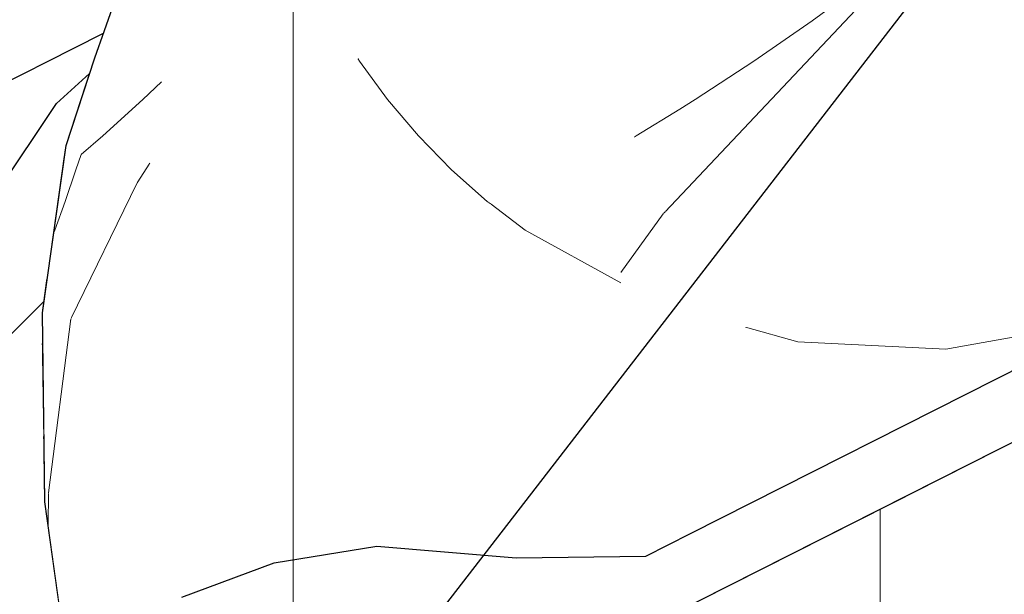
# Model space of a CAD drawing. Header units: millimetres. Extents: x -25478 to 4005, y -8416 to 11348.
# Tile 254 of 256: x -10981 to -10887, y 7406 to 7461. Entities that reach past the tile are written whole.
import ezdxf

# ---------------------------------------------------------------- set-up
doc = ezdxf.new("R2010")
doc.units = ezdxf.units.MM
doc.header["$MEASUREMENT"] = 0
doc.linetypes.add('Wipeout_Contour', pattern=[1000, 0, -1000])
for name, color, linetype in [('POHLED ZÁPADNÍ_1_Konstrukce - nosné', 7, 'Continuous'), ('POHLED ZÁPADNÍ_1_Nové_Anotace - SP', 7, 'Continuous'), ('POHLED ZÁPADNÍ_1_Nové_Konstrukce - krov', 7, 'Continuous'), ('POHLED ZÁPADNÍ_1_Nové_Výplně - Povrchové', 7, 'Continuous'), ('POHLED ZÁPADNÍ_1_Nové_Výplně – Řezové', 7, 'Continuous'), ('POHLED ZÁPADNÍ_1_Výplně - Povrchové', 7, 'Continuous')]:
    doc.layers.add(name, color=color, linetype=linetype)

# ---------------------------------------------------------------- blocks, each defined once
blk = doc.blocks.new('*X2113', base_point=(-25690.449, -8330.812))
at = {"layer": 'POHLED ZÁPADNÍ_1_Nové_Výplně - Povrchové', "color": 21, "linetype": 'Continuous', "lineweight": 20, "true_color": 0xffaaaa}
blk.add_line((-10955.077, 7402.334), (-10955.077, 7409.054), dxfattribs=at)
blk = doc.blocks.new('*X2115', base_point=(-25690.449, -8330.812))
at = {"layer": 'POHLED ZÁPADNÍ_1_Nové_Výplně - Povrchové', "color": 21, "linetype": 'Continuous', "lineweight": 20, "true_color": 0xffaaaa}
for p, q in [((-10892.602, 7429.216), (-10878.626, 7431.711)), ((-10911.791, 7431.338), (-10906.781, 7429.92)), ((-10906.781, 7429.92), (-10892.602, 7429.216))]:
    blk.add_line(p, q, dxfattribs=at)
blk = doc.blocks.new('*X2118', base_point=(-25690.449, -8330.812))
at = {"layer": 'POHLED ZÁPADNÍ_1_Nové_Výplně - Povrchové', "color": 21, "linetype": 'Continuous', "lineweight": 20, "true_color": 0xffaaaa}
for p, q in [((-10897.901, 7465.297), (-10919.482, 7442.373)), ((-10901.841, 7463.301), (-10905.416, 7460.68)), ((-10905.416, 7460.68), (-10910.989, 7456.814)), ((-10910.989, 7456.814), (-10916.609, 7453.132)), ((-10916.609, 7453.132), (-10918.085, 7452.221))]:
    blk.add_line(p, q, dxfattribs=at)
blk = doc.blocks.new('*X2138', base_point=(-25690.449, -8330.812))
at = {"layer": 'POHLED ZÁPADNÍ_1_Nové_Výplně - Povrchové', "color": 21, "linetype": 'Continuous', "lineweight": 20, "true_color": 0xffaaaa}
for p, q in [((-10918.085, 7452.221), (-10922.245, 7449.654)), ((-10922.245, 7449.654), (-10922.43, 7449.547)), ((-10919.482, 7442.373), (-10919.663, 7442.18))]:
    blk.add_line(p, q, dxfattribs=at)
blk = doc.blocks.new('*X2139', base_point=(-25690.449, -8330.812))
at = {"layer": 'POHLED ZÁPADNÍ_1_Nové_Výplně - Povrchové', "color": 21, "linetype": 'Continuous', "lineweight": 20, "true_color": 0xffaaaa}
blk.add_line((-10919.663, 7442.18), (-10923.722, 7436.568), dxfattribs=at)
blk = doc.blocks.new('*X2140', base_point=(-25690.449, -8330.812))
at = {"layer": 'POHLED ZÁPADNÍ_1_Nové_Výplně - Povrchové', "color": 21, "linetype": 'Continuous', "lineweight": 20, "true_color": 0xffaaaa}
blk.add_line((-10936.408, 7443.308), (-10936.141, 7443.104), dxfattribs=at)
blk = doc.blocks.new('*X2154', base_point=(-25690.449, -8330.812))
at = {"layer": 'POHLED ZÁPADNÍ_1_Nové_Výplně - Povrchové', "color": 21, "linetype": 'Continuous', "lineweight": 20, "true_color": 0xffaaaa}
blk.add_line((-10955.077, 7429.846), (-10955.077, 7409.054), dxfattribs=at)
blk = doc.blocks.new('*X2157', base_point=(-25690.449, -8330.812))
at = {"layer": 'POHLED ZÁPADNÍ_1_Nové_Výplně - Povrchové', "color": 21, "linetype": 'Continuous', "lineweight": 20, "true_color": 0xffaaaa}
blk.add_line((-10978.509, 7415.454), (-10978.542, 7412.396), dxfattribs=at)
blk = doc.blocks.new('*X2160', base_point=(-25690.449, -8330.812))
at = {"layer": 'POHLED ZÁPADNÍ_1_Nové_Výplně - Povrchové', "color": 21, "linetype": 'Continuous', "lineweight": 20, "true_color": 0xffaaaa}
for p, q in [((-10936.141, 7443.104), (-10932.884, 7440.62)), ((-10932.884, 7440.62), (-10923.709, 7435.582))]:
    blk.add_line(p, q, dxfattribs=at)
blk = doc.blocks.new('*X2162', base_point=(-25690.449, -8330.812))
at = {"layer": 'POHLED ZÁPADNÍ_1_Nové_Výplně - Povrchové', "color": 21, "linetype": 'Continuous', "lineweight": 20, "true_color": 0xffaaaa}
for p, q in [((-10948.892, 7457.084), (-10948.724, 7456.814)), ((-10948.724, 7456.814), (-10946.043, 7453.132)), ((-10946.043, 7453.132), (-10943.102, 7449.654)), ((-10943.102, 7449.654), (-10939.917, 7446.398)), ((-10939.917, 7446.398), (-10936.505, 7443.382)), ((-10936.505, 7443.382), (-10936.408, 7443.308))]:
    blk.add_line(p, q, dxfattribs=at)
blk = doc.blocks.new('*X2164', base_point=(-25690.449, -8330.812))
at = {"layer": 'POHLED ZÁPADNÍ_1_Nové_Výplně - Povrchové', "color": 21, "linetype": 'Continuous', "lineweight": 20, "true_color": 0xffaaaa}
blk.add_line((-10955.077, 7465.34), (-10955.077, 7448.573), dxfattribs=at)
blk = doc.blocks.new('*X2165', base_point=(-25690.449, -8330.812))
at = {"layer": 'POHLED ZÁPADNÍ_1_Nové_Výplně - Povrchové', "color": 21, "linetype": 'Continuous', "lineweight": 20, "true_color": 0xffaaaa}
blk.add_line((-10955.077, 7448.573), (-10955.077, 7429.846), dxfattribs=at)
blk = doc.blocks.new('*X2169', base_point=(-25690.449, -8330.812))
at = {"layer": 'POHLED ZÁPADNÍ_1_Nové_Výplně - Povrchové', "color": 21, "linetype": 'Continuous', "lineweight": 20, "true_color": 0xffaaaa}
blk.add_line((-10970.03, 7445.174), (-10976.366, 7432.128), dxfattribs=at)
blk = doc.blocks.new('*X2182', base_point=(-25690.449, -8330.812))
at = {"layer": 'POHLED ZÁPADNÍ_1_Nové_Výplně - Povrchové', "color": 21, "linetype": 'Continuous', "lineweight": 20, "true_color": 0xffaaaa}
blk.add_line((-10976.366, 7432.128), (-10978.509, 7415.454), dxfattribs=at)
blk = doc.blocks.new('*X2183', base_point=(-25690.449, -8330.812))
at = {"layer": 'POHLED ZÁPADNÍ_1_Nové_Výplně - Povrchové', "color": 21, "linetype": 'Continuous', "lineweight": 20, "true_color": 0xffaaaa}
for p, q in [((-10967.698, 7454.85), (-10969.479, 7453.132)), ((-10969.479, 7453.132), (-10973.298, 7449.654)), ((-10973.298, 7449.654), (-10975.392, 7447.859)), ((-10968.807, 7447.031), (-10970.03, 7445.174))]:
    blk.add_line(p, q, dxfattribs=at)
blk = doc.blocks.new('*X2184', base_point=(-25690.449, -8330.812))
at = {"layer": 'POHLED ZÁPADNÍ_1_Nové_Výplně - Povrchové', "color": 21, "linetype": 'Continuous', "lineweight": 20, "true_color": 0xffaaaa}
for p, q in [((-10975.392, 7447.859), (-10975.874, 7446.398)), ((-10975.874, 7446.398), (-10976.914, 7443.382)), ((-10976.914, 7443.382), (-10977.912, 7440.62)), ((-10977.912, 7440.62), (-10978.005, 7440.395))]:
    blk.add_line(p, q, dxfattribs=at)
blk = doc.blocks.new('*X2210', base_point=(-25690.449, -8330.812))
at = {"layer": 'POHLED ZÁPADNÍ_1_Nové_Výplně - Povrchové', "color": 21, "linetype": 'Continuous', "lineweight": 20, "true_color": 0xffaaaa}
blk.add_line((-10898.899, 7413.889), (-10898.899, 7399.721), dxfattribs=at)
blk = doc.blocks.new('*X2230', base_point=(-25690.449, -8330.812))
at = {"layer": 'POHLED ZÁPADNÍ_1_Nové_Výplně - Povrchové', "color": 21, "linetype": 'Continuous', "lineweight": 20, "true_color": 0xffaaaa}
blk.add_line((-10985.15, 7427.682), (-10978.943, 7433.778), dxfattribs=at)

msp = doc.modelspace()

# ---------------------------------------------------------------- wipeouts: each hides what was drawn before it
at = {"color": 254, "linetype": 'Wipeout_Contour', "lineweight": 0, "ltscale": 326246.822201}
msp.add_wipeout([(-7716.951, 8883.602), (-10986.184, 7217.844), (-10980.521, 7217.844), (-10980.521, 7042.287), (-10973.109, 7046.064), (-10973.109, 7180), (-10723.417, 7180), (-10723.417, 7300), (-10583.417, 7300), (-10583.417, 7244.633), (-7875.743, 8624.338), (-7875.743, 8727.475), (-7730.3, 8727.475), (-7730.3, 8698.449), (-5604.309, 9781.756), (-5604.309, 9960.046), (-6608.557, 9448.357), (-6609.064, 9449.352), (-6627.213, 9440.104), (-6626.118, 9437.956), (-6661.758, 9419.797), (-6662.62, 9419.797), (-7619.716, 8932.131), (-7704.237, 8888.628), (-7705.118, 8888.628), (-7706.018, 8890.395), (-7717.445, 8884.572)], dxfattribs=at).dxf.layer = 'POHLED ZÁPADNÍ_1_Výplně - Povrchové'

# ---------------------------------------------------------------- next in the draw order: wipeouts: each hides what was drawn before it
at = {"color": 254, "linetype": 'Wipeout_Contour', "lineweight": 0, "ltscale": 289829.644699}
msp.add_wipeout([(-10976.103, 7394.964), (-10971.569, 7390.062), (-10957.076, 7384.419), (-10948.46, 7388.784), (-10962.517, 7394.648), (-10960.814, 7399.761), (-10952.313, 7403.574), (-10936.188, 7401.864), (-10919.2, 7403.606), (-10683.252, 7523.129), (-10690.914, 7526.112), (-10694.439, 7524.326), (-10703.781, 7526.121), (-10709.662, 7524.1), (-10713.883, 7521.096), (-10708.182, 7517.364), (-10921.337, 7409.387), (-10933.738, 7409.226), (-10947.09, 7410.369), (-10956.905, 7408.753), (-10965.742, 7405.471), (-10973.317, 7400.367)], dxfattribs=at).dxf.layer = 'POHLED ZÁPADNÍ_1_Nové_Výplně - Povrchové'

# ---------------------------------------------------------------- next in the draw order: block references
at = {"layer": 'POHLED ZÁPADNÍ_1_Konstrukce - nosné', "color": 9, "linetype": 'Continuous', "lineweight": 13}
msp.add_blockref('*X2113', (-25690.449, -8330.812), dxfattribs=at)

# ---------------------------------------------------------------- next in the draw order: wipeouts: each hides what was drawn before it
at = {"color": 254, "linetype": 'Wipeout_Contour', "lineweight": 0, "ltscale": 52963.512582}
msp.add_wipeout([(-10973.317, 7400.367), (-10965.742, 7405.471), (-10968.693, 7426.563), (-10976.219, 7421.11)], dxfattribs=at).dxf.layer = 'POHLED ZÁPADNÍ_1_Nové_Výplně - Povrchové'

# ---------------------------------------------------------------- next in the draw order: wipeouts: each hides what was drawn before it
at = {"color": 254, "linetype": 'Wipeout_Contour', "lineweight": 0, "ltscale": 78764.40609}
msp.add_wipeout([(-10919.3, 7427.534), (-10917.064, 7411.552), (-10712.221, 7515.319), (-10712.943, 7520.48), (-10713.883, 7521.096), (-10715.254, 7530.897)], dxfattribs=at).dxf.layer = 'POHLED ZÁPADNÍ_1_Nové_Výplně - Povrchové'
at = {"color": 254, "linetype": 'Wipeout_Contour', "lineweight": 0, "ltscale": 52919.526874}
msp.add_wipeout([(-10956.905, 7408.753), (-10947.09, 7410.369), (-10949.865, 7430.209), (-10959.81, 7429.517)], dxfattribs=at).dxf.layer = 'POHLED ZÁPADNÍ_1_Nové_Výplně - Povrchové'
at = {"color": 254, "linetype": 'Wipeout_Contour', "lineweight": 0, "ltscale": 52967.910644}
msp.add_wipeout([(-10976.103, 7394.964), (-10973.317, 7400.367), (-10976.219, 7421.11), (-10978.851, 7414.609)], dxfattribs=at).dxf.layer = 'POHLED ZÁPADNÍ_1_Nové_Výplně - Povrchové'

# ---------------------------------------------------------------- next in the draw order: block references
at = {"layer": 'POHLED ZÁPADNÍ_1_Konstrukce - nosné', "color": 9, "linetype": 'Continuous', "lineweight": 13}
for name in ['*X2115', '*X2154', '*X2157']:
    msp.add_blockref(name, (-25690.449, -8330.812), dxfattribs=at)

# ---------------------------------------------------------------- next in the draw order: wipeouts: each hides what was drawn before it
at = {"color": 254, "linetype": 'Wipeout_Contour', "lineweight": 0, "ltscale": 52945.752067}
msp.add_wipeout([(-10965.742, 7405.471), (-10956.905, 7408.753), (-10959.81, 7429.517), (-10968.693, 7426.563)], dxfattribs=at).dxf.layer = 'POHLED ZÁPADNÍ_1_Nové_Výplně - Povrchové'

# ---------------------------------------------------------------- next in the draw order: wipeouts: each hides what was drawn before it
at = {"color": 254, "linetype": 'Wipeout_Contour', "lineweight": 0, "ltscale": 65726.831798}
msp.add_wipeout([(-10919.497, 7442.264), (-10919.3, 7427.534), (-10715.254, 7530.897), (-10716.374, 7538.899), (-10716.457, 7545.117)], dxfattribs=at).dxf.layer = 'POHLED ZÁPADNÍ_1_Nové_Výplně - Povrchové'

# ---------------------------------------------------------------- next in the draw order: wipeouts: each hides what was drawn before it
at = {"color": 254, "linetype": 'Wipeout_Contour', "lineweight": 0, "ltscale": 65766.819746}
msp.add_wipeout([(-10917.649, 7455.293), (-10919.497, 7442.264), (-10716.457, 7545.117), (-10716.593, 7555.307), (-10716.313, 7557.283)], dxfattribs=at).dxf.layer = 'POHLED ZÁPADNÍ_1_Nové_Výplně - Povrchové'

# ---------------------------------------------------------------- next in the draw order: block references
at = {"layer": 'POHLED ZÁPADNÍ_1_Konstrukce - nosné', "color": 9, "linetype": 'Continuous', "lineweight": 13}
msp.add_blockref('*X2118', (-25690.449, -8330.812), dxfattribs=at)

# ---------------------------------------------------------------- next in the draw order: wipeouts: each hides what was drawn before it
at = {"color": 254, "linetype": 'Wipeout_Contour', "lineweight": 0, "ltscale": 52674.176652}
msp.add_wipeout([(-10917.649, 7455.293), (-10716.313, 7557.283), (-10714.94, 7566.968), (-10913.813, 7466.225)], dxfattribs=at).dxf.layer = 'POHLED ZÁPADNÍ_1_Nové_Výplně - Povrchové'

# ---------------------------------------------------------------- next in the draw order: wipeouts: each hides what was drawn before it
at = {"color": 254, "linetype": 'Wipeout_Contour', "lineweight": 0, "ltscale": 52874.207766}
msp.add_wipeout([(-10921.922, 7453.128), (-10923.77, 7440.099), (-10919.497, 7442.264), (-10917.649, 7455.293)], dxfattribs=at).dxf.layer = 'POHLED ZÁPADNÍ_1_Nové_Výplně - Povrchové'

# ---------------------------------------------------------------- next in the draw order: block references
at = {"layer": 'POHLED ZÁPADNÍ_1_Konstrukce - nosné', "color": 9, "linetype": 'Continuous', "lineweight": 13}
msp.add_blockref('*X2138', (-25690.449, -8330.812), dxfattribs=at)

# ---------------------------------------------------------------- next in the draw order: wipeouts: each hides what was drawn before it
at = {"color": 254, "linetype": 'Wipeout_Contour', "lineweight": 0, "ltscale": 52845.676977}
msp.add_wipeout([(-10919.497, 7442.264), (-10923.77, 7440.099), (-10923.572, 7425.37), (-10919.3, 7427.534)], dxfattribs=at).dxf.layer = 'POHLED ZÁPADNÍ_1_Nové_Výplně - Povrchové'

# ---------------------------------------------------------------- next in the draw order: block references
at = {"layer": 'POHLED ZÁPADNÍ_1_Konstrukce - nosné', "color": 9, "linetype": 'Continuous', "lineweight": 13}
msp.add_blockref('*X2139', (-25690.449, -8330.812), dxfattribs=at)

# ---------------------------------------------------------------- next in the draw order: wipeouts: each hides what was drawn before it
at = {"color": 254, "linetype": 'Wipeout_Contour', "lineweight": 0, "ltscale": 52807.113969}
msp.add_wipeout([(-10921.337, 7409.387), (-10917.064, 7411.552), (-10919.3, 7427.534), (-10923.572, 7425.37)], dxfattribs=at).dxf.layer = 'POHLED ZÁPADNÍ_1_Nové_Výplně - Povrchové'

# ---------------------------------------------------------------- next in the draw order: wipeouts: each hides what was drawn before it
at = {"color": 254, "linetype": 'Wipeout_Contour', "lineweight": 0, "ltscale": 52903.78986}
msp.add_wipeout([(-10923.77, 7440.099), (-10921.922, 7453.128), (-10934.385, 7457.575), (-10936.427, 7443.173)], dxfattribs=at).dxf.layer = 'POHLED ZÁPADNÍ_1_Nové_Výplně - Povrchové'
at = {"color": 254, "linetype": 'Wipeout_Contour', "lineweight": 0, "ltscale": 52833.202273}
msp.add_wipeout([(-10933.738, 7409.226), (-10921.337, 7409.387), (-10923.572, 7425.37), (-10936.209, 7426.892)], dxfattribs=at).dxf.layer = 'POHLED ZÁPADNÍ_1_Nové_Výplně - Povrchové'

# ---------------------------------------------------------------- next in the draw order: block references
at = {"layer": 'POHLED ZÁPADNÍ_1_Konstrukce - nosné', "color": 9, "linetype": 'Continuous', "lineweight": 13}
msp.add_blockref('*X2140', (-25690.449, -8330.812), dxfattribs=at)

# ---------------------------------------------------------------- next in the draw order: wipeouts: each hides what was drawn before it
at = {"color": 254, "linetype": 'Wipeout_Contour', "lineweight": 0, "ltscale": 52891.837074}
msp.add_wipeout([(-10917.649, 7455.293), (-10913.813, 7466.225), (-10918.086, 7464.061), (-10921.922, 7453.128)], dxfattribs=at).dxf.layer = 'POHLED ZÁPADNÍ_1_Nové_Výplně - Povrchové'

# ---------------------------------------------------------------- next in the draw order: wipeouts: each hides what was drawn before it
at = {"color": 254, "linetype": 'Wipeout_Contour', "lineweight": 0, "ltscale": 52922.347852}
msp.add_wipeout([(-10921.922, 7453.128), (-10918.086, 7464.061), (-10930.145, 7469.659), (-10934.385, 7457.575)], dxfattribs=at).dxf.layer = 'POHLED ZÁPADNÍ_1_Nové_Výplně - Povrchové'
at = {"color": 254, "linetype": 'Wipeout_Contour', "lineweight": 0, "ltscale": 52873.75894}
msp.add_wipeout([(-10923.572, 7425.37), (-10923.77, 7440.099), (-10936.427, 7443.173), (-10936.209, 7426.892)], dxfattribs=at).dxf.layer = 'POHLED ZÁPADNÍ_1_Nové_Výplně - Povrchové'

# ---------------------------------------------------------------- next in the draw order: block references
at = {"layer": 'POHLED ZÁPADNÍ_1_Konstrukce - nosné', "color": 9, "linetype": 'Continuous', "lineweight": 13}
msp.add_blockref('*X2160', (-25690.449, -8330.812), dxfattribs=at)

# ---------------------------------------------------------------- next in the draw order: wipeouts: each hides what was drawn before it
at = {"color": 254, "linetype": 'Wipeout_Contour', "lineweight": 0, "ltscale": 52978.859761}
msp.add_wipeout([(-10934.385, 7457.575), (-10930.145, 7469.659), (-10943.054, 7478.24), (-10947.816, 7464.669)], dxfattribs=at).dxf.layer = 'POHLED ZÁPADNÍ_1_Nové_Výplně - Povrchové'
at = {"color": 254, "linetype": 'Wipeout_Contour', "lineweight": 0, "ltscale": 52879.529306}
msp.add_wipeout([(-10947.09, 7410.369), (-10933.738, 7409.226), (-10936.209, 7426.892), (-10949.865, 7430.209)], dxfattribs=at).dxf.layer = 'POHLED ZÁPADNÍ_1_Nové_Výplně - Povrchové'

# ---------------------------------------------------------------- next in the draw order: wipeouts: each hides what was drawn before it
at = {"color": 254, "linetype": 'Wipeout_Contour', "lineweight": 0, "ltscale": 52958.183236}
msp.add_wipeout([(-10934.385, 7457.575), (-10947.816, 7464.669), (-10950.11, 7448.495), (-10936.427, 7443.173)], dxfattribs=at).dxf.layer = 'POHLED ZÁPADNÍ_1_Nové_Výplně - Povrchové'

# ---------------------------------------------------------------- next in the draw order: block references
at = {"layer": 'POHLED ZÁPADNÍ_1_Konstrukce - nosné', "color": 9, "linetype": 'Continuous', "lineweight": 13}
msp.add_blockref('*X2162', (-25690.449, -8330.812), dxfattribs=at)

# ---------------------------------------------------------------- next in the draw order: wipeouts: each hides what was drawn before it
at = {"color": 254, "linetype": 'Wipeout_Contour', "lineweight": 0, "ltscale": 52924.724617}
msp.add_wipeout([(-10949.865, 7430.209), (-10936.209, 7426.892), (-10936.427, 7443.173), (-10950.11, 7448.495)], dxfattribs=at).dxf.layer = 'POHLED ZÁPADNÍ_1_Nové_Výplně - Povrchové'

# ---------------------------------------------------------------- next in the draw order: wipeouts: each hides what was drawn before it
at = {"color": 254, "linetype": 'Wipeout_Contour', "lineweight": 0, "ltscale": 53004.5712}
msp.add_wipeout([(-10947.816, 7464.669), (-10957.666, 7465.579), (-10960.066, 7448.652), (-10950.11, 7448.495)], dxfattribs=at).dxf.layer = 'POHLED ZÁPADNÍ_1_Nové_Výplně - Povrchové'

# ---------------------------------------------------------------- next in the draw order: block references
at = {"layer": 'POHLED ZÁPADNÍ_1_Konstrukce - nosné', "color": 9, "linetype": 'Continuous', "lineweight": 13}
msp.add_blockref('*X2164', (-25690.449, -8330.812), dxfattribs=at)

# ---------------------------------------------------------------- next in the draw order: wipeouts: each hides what was drawn before it
at = {"color": 254, "linetype": 'Wipeout_Contour', "lineweight": 0, "ltscale": 52968.422335}
msp.add_wipeout([(-10959.81, 7429.517), (-10949.865, 7430.209), (-10950.11, 7448.495), (-10960.066, 7448.652)], dxfattribs=at).dxf.layer = 'POHLED ZÁPADNÍ_1_Nové_Výplně - Povrchové'

# ---------------------------------------------------------------- next in the draw order: block references
at = {"layer": 'POHLED ZÁPADNÍ_1_Konstrukce - nosné', "color": 9, "linetype": 'Continuous', "lineweight": 13}
msp.add_blockref('*X2165', (-25690.449, -8330.812), dxfattribs=at)

# ---------------------------------------------------------------- next in the draw order: wipeouts: each hides what was drawn before it
at = {"color": 254, "linetype": 'Wipeout_Contour', "lineweight": 0, "ltscale": 52996.136029}
msp.add_wipeout([(-10968.693, 7426.563), (-10959.81, 7429.517), (-10960.066, 7448.652), (-10968.953, 7446.001)], dxfattribs=at).dxf.layer = 'POHLED ZÁPADNÍ_1_Nové_Výplně - Povrchové'

# ---------------------------------------------------------------- next in the draw order: wipeouts: each hides what was drawn before it
at = {"color": 254, "linetype": 'Wipeout_Contour', "lineweight": 0, "ltscale": 53013.840719}
msp.add_wipeout([(-10976.474, 7440.227), (-10976.219, 7421.11), (-10968.693, 7426.563), (-10968.953, 7446.001)], dxfattribs=at).dxf.layer = 'POHLED ZÁPADNÍ_1_Nové_Výplně - Povrchové'

# ---------------------------------------------------------------- next in the draw order: block references
at = {"layer": 'POHLED ZÁPADNÍ_1_Konstrukce - nosné', "color": 9, "linetype": 'Continuous', "lineweight": 13}
msp.add_blockref('*X2169', (-25690.449, -8330.812), dxfattribs=at)

# ---------------------------------------------------------------- next in the draw order: wipeouts: each hides what was drawn before it
at = {"color": 254, "linetype": 'Wipeout_Contour', "lineweight": 0, "ltscale": 53033.406992}
msp.add_wipeout([(-10960.066, 7448.652), (-10957.666, 7465.579), (-10966.515, 7463.195), (-10968.953, 7446.001)], dxfattribs=at).dxf.layer = 'POHLED ZÁPADNÍ_1_Nové_Výplně - Povrchové'

# ---------------------------------------------------------------- next in the draw order: wipeouts: each hides what was drawn before it
at = {"color": 254, "linetype": 'Wipeout_Contour', "lineweight": 0, "ltscale": 53016.48041}
msp.add_wipeout([(-10978.851, 7414.609), (-10976.219, 7421.11), (-10976.474, 7440.227), (-10979.094, 7432.715)], dxfattribs=at).dxf.layer = 'POHLED ZÁPADNÍ_1_Nové_Výplně - Povrchové'

# ---------------------------------------------------------------- next in the draw order: block references
at = {"layer": 'POHLED ZÁPADNÍ_1_Konstrukce - nosné', "color": 9, "linetype": 'Continuous', "lineweight": 13}
msp.add_blockref('*X2182', (-25690.449, -8330.812), dxfattribs=at)

# ---------------------------------------------------------------- next in the draw order: wipeouts: each hides what was drawn before it
at = {"color": 254, "linetype": 'Wipeout_Contour', "lineweight": 0, "ltscale": 53051.050886}
msp.add_wipeout([(-10976.474, 7440.227), (-10968.953, 7446.001), (-10966.515, 7463.195), (-10974.077, 7457.138)], dxfattribs=at).dxf.layer = 'POHLED ZÁPADNÍ_1_Nové_Výplně - Povrchové'

# ---------------------------------------------------------------- next in the draw order: block references
at = {"layer": 'POHLED ZÁPADNÍ_1_Konstrukce - nosné', "color": 9, "linetype": 'Continuous', "lineweight": 13}
msp.add_blockref('*X2183', (-25690.449, -8330.812), dxfattribs=at)

# ---------------------------------------------------------------- next in the draw order: wipeouts: each hides what was drawn before it
at = {"color": 254, "linetype": 'Wipeout_Contour', "lineweight": 0, "ltscale": 66237.455512}
msp.add_wipeout([(-10980.311, 7421.573), (-10980.092, 7405.189), (-10977.392, 7404.179), (-10978.851, 7414.609), (-10978.935, 7420.823)], dxfattribs=at).dxf.layer = 'POHLED ZÁPADNÍ_1_Nové_Výplně - Povrchové'

# ---------------------------------------------------------------- next in the draw order: wipeouts: each hides what was drawn before it
at = {"color": 254, "linetype": 'Wipeout_Contour', "lineweight": 0, "ltscale": 53052.353368}
msp.add_wipeout([(-10979.094, 7432.715), (-10976.474, 7440.227), (-10974.077, 7457.138), (-10976.823, 7448.73)], dxfattribs=at).dxf.layer = 'POHLED ZÁPADNÍ_1_Nové_Výplně - Povrchové'
at = {"color": 254, "linetype": 'Wipeout_Contour', "lineweight": 0, "ltscale": 53002.041311}
msp.add_wipeout([(-10980.311, 7421.573), (-10986.231, 7420.059), (-10986.009, 7403.432), (-10980.092, 7405.189)], dxfattribs=at).dxf.layer = 'POHLED ZÁPADNÍ_1_Nové_Výplně - Povrchové'

# ---------------------------------------------------------------- next in the draw order: block references
at = {"layer": 'POHLED ZÁPADNÍ_1_Konstrukce - nosné', "color": 9, "linetype": 'Continuous', "lineweight": 13}
msp.add_blockref('*X2184', (-25690.449, -8330.812), dxfattribs=at)

# ---------------------------------------------------------------- next in the draw order: wipeouts: each hides what was drawn before it
at = {"color": 254, "linetype": 'Wipeout_Contour', "lineweight": 0, "ltscale": 53074.015042}
msp.add_wipeout([(-10974.077, 7457.138), (-10966.515, 7463.195), (-10961.452, 7477.623), (-10969.098, 7471.327)], dxfattribs=at).dxf.layer = 'POHLED ZÁPADNÍ_1_Nové_Výplně - Povrchové'
at = {"color": 254, "linetype": 'Wipeout_Contour', "lineweight": 0, "ltscale": 39762.000766}
msp.add_wipeout([(-10979.062, 7430.377), (-10980.311, 7421.573), (-10978.935, 7420.823)], dxfattribs=at).dxf.layer = 'POHLED ZÁPADNÍ_1_Nové_Výplně - Povrchové'
at = {"color": 254, "linetype": 'Wipeout_Contour', "lineweight": 0, "ltscale": 105736.373755}
msp.add_wipeout([(-11120.028, 7301.873), (-11111.588, 7291.98), (-10887.016, 7405.741), (-10895.456, 7415.634), (-10919.2, 7403.606), (-10924.862, 7403.025), (-10936.241, 7397.261), (-10935.942, 7395.125)], dxfattribs=at).dxf.layer = 'POHLED ZÁPADNÍ_1_Nové_Výplně - Povrchové'

# ---------------------------------------------------------------- next in the draw order: block references
at = {"layer": 'POHLED ZÁPADNÍ_1_Konstrukce - nosné', "color": 9, "linetype": 'Continuous', "lineweight": 13}
msp.add_blockref('*X2210', (-25690.449, -8330.812), dxfattribs=at)

# ---------------------------------------------------------------- next in the draw order: wipeouts: each hides what was drawn before it
at = {"color": 254, "linetype": 'Wipeout_Contour', "lineweight": 0, "ltscale": 52681.108017}
msp.add_wipeout([(-10895.456, 7415.634), (-10887.016, 7405.741), (-10875.64, 7411.503), (-10884.08, 7421.396)], dxfattribs=at).dxf.layer = 'POHLED ZÁPADNÍ_1_Nové_Výplně - Povrchové'

# ---------------------------------------------------------------- next in the draw order: wipeouts: each hides what was drawn before it
at = {"color": 254, "linetype": 'Wipeout_Contour', "lineweight": 0, "ltscale": 267338.567165}
msp.add_wipeout([(-11236.215, 7353.511), (-11234.53, 7344.474), (-11227.742, 7350.136), (-11217.968, 7357.813), (-11209.467, 7359.678), (-11200.597, 7357.309), (-11189.472, 7346.779), (-11180.209, 7340.614), (-10985.504, 7439.245), (-10984.085, 7443.288), (-10977.727, 7452.761), (-10974.572, 7455.62), (-10974.077, 7457.138), (-10973.253, 7459.486), (-11185.199, 7352.121), (-11195.877, 7359.227), (-11207.002, 7369.757), (-11215.872, 7372.126), (-11224.373, 7370.261), (-11232.304, 7363.653)], dxfattribs=at).dxf.layer = 'POHLED ZÁPADNÍ_1_Nové_Výplně - Povrchové'

# ---------------------------------------------------------------- next in the draw order: wipeouts: each hides what was drawn before it
at = {"color": 254, "linetype": 'Wipeout_Contour', "lineweight": 0, "ltscale": 79550.600472}
msp.add_wipeout([(-10984.146, 7434.767), (-10986.231, 7420.059), (-10980.311, 7421.573), (-10979.062, 7430.377), (-10979.094, 7432.715), (-10978.63, 7435.983)], dxfattribs=at).dxf.layer = 'POHLED ZÁPADNÍ_1_Nové_Výplně - Povrchové'

# ---------------------------------------------------------------- next in the draw order: block references
at = {"layer": 'POHLED ZÁPADNÍ_1_Konstrukce - nosné', "color": 9, "linetype": 'Continuous', "lineweight": 13}
msp.add_blockref('*X2230', (-25690.449, -8330.812), dxfattribs=at)

# ---------------------------------------------------------------- next in the draw order: wipeouts: each hides what was drawn before it
at = {"color": 254, "linetype": 'Wipeout_Contour', "lineweight": 0, "ltscale": 53064.517633}
msp.add_wipeout([(-10984.085, 7443.288), (-10988.358, 7431.11), (-10984.146, 7434.767), (-10979.816, 7447.108)], dxfattribs=at).dxf.layer = 'POHLED ZÁPADNÍ_1_Nové_Výplně - Povrchové'

# ---------------------------------------------------------------- next in the draw order: wipeouts: each hides what was drawn before it
at = {"color": 254, "linetype": 'Wipeout_Contour', "lineweight": 0, "ltscale": 53056.10688}
msp.add_wipeout([(-10984.146, 7434.767), (-10978.63, 7435.983), (-10976.975, 7447.653), (-10979.816, 7447.108)], dxfattribs=at).dxf.layer = 'POHLED ZÁPADNÍ_1_Nové_Výplně - Povrchové'

# ---------------------------------------------------------------- next in the draw order: wipeouts: each hides what was drawn before it
at = {"color": 254, "linetype": 'Wipeout_Contour', "lineweight": 0, "ltscale": 66339.524224}
msp.add_wipeout([(-10977.727, 7452.761), (-10984.085, 7443.288), (-10979.816, 7447.108), (-10975.018, 7454.255), (-10974.572, 7455.62)], dxfattribs=at).dxf.layer = 'POHLED ZÁPADNÍ_1_Nové_Výplně - Povrchové'

# ---------------------------------------------------------------- next in the draw order: wipeouts: each hides what was drawn before it
at = {"color": 254, "linetype": 'Wipeout_Contour', "lineweight": 0, "ltscale": 53064.594685}
msp.add_wipeout([(-10975.018, 7454.255), (-10979.816, 7447.108), (-10976.975, 7447.653), (-10976.823, 7448.73)], dxfattribs=at).dxf.layer = 'POHLED ZÁPADNÍ_1_Nové_Výplně - Povrchové'

# ---------------------------------------------------------------- next in the draw order: wipeouts: each hides what was drawn before it
at = {"color": 254, "linetype": 'Wipeout_Contour', "lineweight": 0, "ltscale": 50415.951224}
msp.add_wipeout([(-11454.637, 7025.171), (-11436.478, 6989.53), (-7717.405, 8884.493), (-7735.564, 8920.133)], dxfattribs=at).dxf.layer = 'POHLED ZÁPADNÍ_1_Nové_Výplně – Řezové'

# ---------------------------------------------------------------- next in the draw order: wipeouts: each hides what was drawn before it
at = {"color": 254, "linetype": 'Wipeout_Contour', "lineweight": 0, "ltscale": 50561.824188}
msp.add_wipeout([(-11472.797, 7060.811), (-11454.637, 7025.171), (-7735.564, 8920.133), (-7753.724, 8955.773)], dxfattribs=at).dxf.layer = 'POHLED ZÁPADNÍ_1_Nové_Výplně – Řezové'

# ---------------------------------------------------------------- next in the draw order: wipeouts: each hides what was drawn before it
at = {"color": 254, "linetype": 'Wipeout_Contour', "lineweight": 0, "ltscale": 50689.523339}
msp.add_wipeout([(-11486.417, 7087.541), (-11472.797, 7060.811), (-7753.724, 8955.773), (-7767.344, 8982.503)], dxfattribs=at).dxf.layer = 'POHLED ZÁPADNÍ_1_Nové_Výplně – Řezové'

# ---------------------------------------------------------------- next in the draw order: wipeouts: each hides what was drawn before it
at = {"color": 254, "linetype": 'Wipeout_Contour', "lineweight": 0, "ltscale": 50341.207579}
msp.add_wipeout([(-11436.478, 6989.53), (-11436.024, 6988.639), (-7716.951, 8883.602), (-7717.405, 8884.493)], dxfattribs=at).dxf.layer = 'POHLED ZÁPADNÍ_1_Nové_Výplně – Řezové'

# ---------------------------------------------------------------- next in the draw order: linework, layer by layer
at = {"layer": 'POHLED ZÁPADNÍ_1_Nové_Konstrukce - krov', "color": 1, "linetype": 'Continuous', "lineweight": 25}
for p, q in [((-10694.628, 7517.366), (-10919.2, 7403.606)), ((-10917.064, 7411.552), (-10712.22, 7515.319)), ((-10974.076, 7457.138), (-10969.098, 7471.327)), ((-10976.083, 7458.052), (-10973.252, 7459.486)), ((-11180.927, 7354.285), (-10976.083, 7458.052)), ((-10976.823, 7448.73), (-10974.076, 7457.138)), ((-10977.727, 7452.761), (-10974.572, 7455.62)), ((-10984.085, 7443.288), (-10977.727, 7452.761)), ((-10979.094, 7432.715), (-10976.823, 7448.73)), ((-10978.851, 7414.609), (-10979.094, 7432.715)), ((-10976.103, 7394.964), (-10978.851, 7414.609)), ((-10921.337, 7409.387), (-10917.064, 7411.552)), ((-10956.905, 7408.753), (-10947.09, 7410.369)), ((-10947.09, 7410.369), (-10933.738, 7409.226)), ((-10933.738, 7409.226), (-10921.337, 7409.387)), ((-10965.742, 7405.471), (-10956.905, 7408.753))]:
    msp.add_line(p, q, dxfattribs=at)

# ---------------------------------------------------------------- next in the draw order: wipeouts: each hides what was drawn before it
at = {"color": 254, "linetype": 'Wipeout_Contour', "lineweight": 0, "ltscale": 185212.359825}
msp.add_wipeout([(-10855.245, 7285.677), (-10980.521, 7221.852), (-10980.521, 7180), (-10723.417, 7180), (-10723.417, 7300), (-10583.89, 7300), (-10583.89, 7262.399), (-10430.189, 7340.707), (-7870.226, 8644.96), (-7870.305, 8727.475), (-7730.3, 8727.475), (-7730.3, 8579.849), (-7665.644, 8612.748), (-7667.367, 8727.475), (-7667.367, 8909.842)], dxfattribs=at).dxf.layer = 'POHLED ZÁPADNÍ_1_Nové_Výplně – Řezové'

# ---------------------------------------------------------------- next in the draw order: linework, layer by layer
at = {"layer": 'POHLED ZÁPADNÍ_1_Nové_Anotace - SP', "color": 1, "linetype": 'Continuous', "lineweight": 25, "flags": 128}
msp.add_lwpolyline([(-11306.279, 6953.272), (-11073.551, 7232.467), (-10894.583, 7464.216), (-10768.103, 7651.669), (-10724.149, 7729.769), (-10692.84, 7797.976), (-10674.018, 7856.684), (-10667.524, 7906.287), (-10673.199, 7947.179), (-10690.884, 7979.752), (-10720.42, 8004.402), (-10761.648, 8021.521), (-10814.409, 8031.504), (-10878.546, 8034.744)], dxfattribs=at)

doc.saveas('drawing.dxf')
